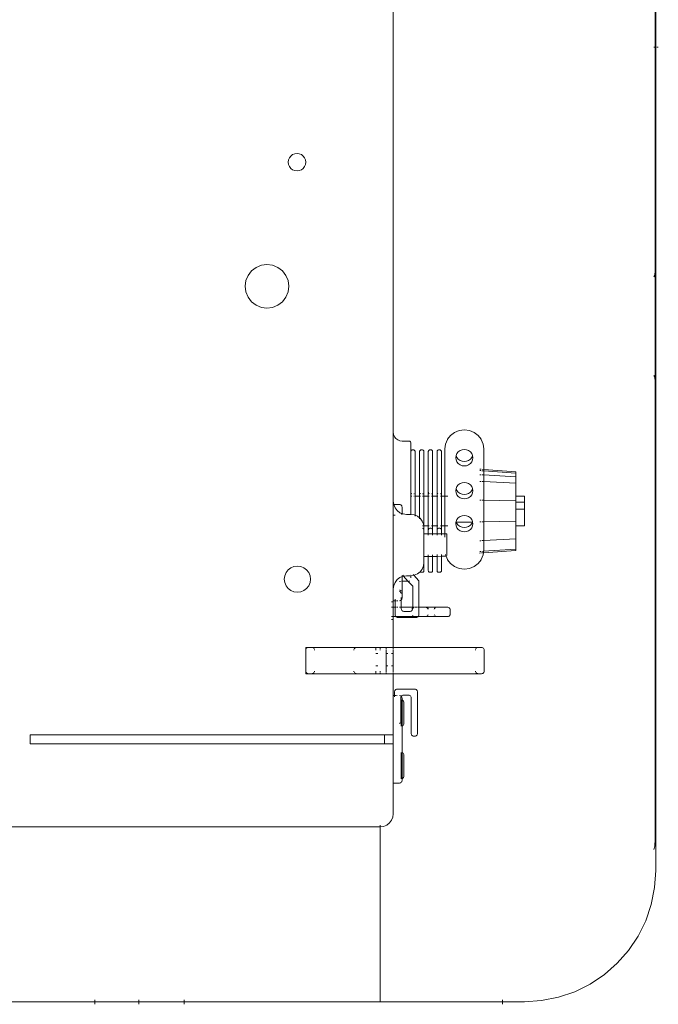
# Model space of a CAD drawing. Header units: millimetres. Extents: x -8931983 to 9630244, y 4 to 18563053.
# Tile 126 of 256: x 349108.7855 to 349108.8812, y 9281982.3157 to 9281982.4633. Entities that reach past the tile are written whole.
import ezdxf

# ---------------------------------------------------------------- set-up
doc = ezdxf.new("R2010")
doc.units = ezdxf.units.MM
doc.layers.add('LMOBILIARIO', color=252, linetype='Continuous', lineweight=5, true_color=0x898989)

# ---------------------------------------------------------------- blocks, each defined once
blk = doc.blocks.new('maquina de coser')
at = {"layer": 'LMOBILIARIO', "lineweight": 0}
for p, q in [((-0.00967, 0.48734), (-0.00967, 0.51933)), ((0.01656, 0.50237), (0.01656, 0.44458)), ((0.02902, 0.49704), (0.03034, 0.49704)), ((0.02902, 0.49704), (0.02902, 0.44392)), ((0.03034, 0.44392), (0.03034, 0.49704)), ((-0.01005, 0.48734), (-0.00971, 0.48734)), ((-0.00967, 0.48734), (-0.0094, 0.48734)), ((-0.00967, 0.48078), (-0.00967, 0.48734)), ((-0.01005, 0.48078), (-0.00971, 0.48078)), ((-0.00967, 0.48078), (-0.0094, 0.48078)), ((-0.00967, 0.47396), (-0.00967, 0.48078)), ((-0.00971, 0.47396), (-0.01005, 0.47396)), ((-0.0094, 0.47396), (-0.00967, 0.47396)), ((-0.00967, 0.44458), (-0.00967, 0.47396)), ((0.09477, 0.46318), (0.0953, 0.46386)), ((0.0953, 0.46386), (0.09597, 0.46438)), ((0.09597, 0.46438), (0.09677, 0.46471)), ((0.09677, 0.46471), (0.09761, 0.46482)), ((0.09761, 0.46482), (0.09846, 0.46471)), ((0.09846, 0.46471), (0.09925, 0.46438)), ((0.09925, 0.46438), (0.09993, 0.46386)), ((0.09993, 0.46386), (0.10045, 0.46318)), ((0.09434, 0.46155), (0.09445, 0.46239)), ((0.09445, 0.46239), (0.09477, 0.46318)), ((0.10045, 0.46318), (0.10078, 0.46239)), ((0.10078, 0.46239), (0.10089, 0.46155)), ((0.09445, 0.4607), (0.09434, 0.46155)), ((0.09477, 0.45991), (0.09445, 0.4607)), ((0.10078, 0.4607), (0.10045, 0.45991)), ((0.10089, 0.46155), (0.10078, 0.4607)), ((0.0953, 0.45923), (0.09477, 0.45991)), ((0.09597, 0.45871), (0.0953, 0.45923)), ((0.09993, 0.45923), (0.09925, 0.45871)), ((0.10045, 0.45991), (0.09993, 0.45923)), ((0.05179, 0.4575), (0.05199, 0.45797)), ((0.05199, 0.45797), (0.0523, 0.45838)), ((0.0523, 0.45838), (0.05271, 0.45869)), ((0.05271, 0.45869), (0.05318, 0.45889)), ((0.05318, 0.45889), (0.05369, 0.45896)), ((0.05369, 0.45896), (0.0542, 0.45889)), ((0.0542, 0.45889), (0.05468, 0.45869)), ((0.05468, 0.45869), (0.05508, 0.45838)), ((0.05508, 0.45838), (0.0554, 0.45797)), ((0.0554, 0.45797), (0.05559, 0.4575)), ((0.09677, 0.45838), (0.09597, 0.45871)), ((0.09761, 0.45827), (0.09677, 0.45838)), ((0.09846, 0.45838), (0.09761, 0.45827)), ((0.09925, 0.45871), (0.09846, 0.45838)), ((0.11496, 0.45738), (0.11509, 0.4577)), ((0.11509, 0.4577), (0.1153, 0.45797)), ((0.1153, 0.45797), (0.11557, 0.45818)), ((0.11557, 0.45818), (0.11589, 0.45831)), ((0.11589, 0.45831), (0.11623, 0.45835)), ((0.11623, 0.45835), (0.11657, 0.45831)), ((0.11657, 0.45831), (0.11688, 0.45818)), ((0.11688, 0.45818), (0.11715, 0.45797)), ((0.11715, 0.45797), (0.11736, 0.4577)), ((0.11736, 0.4577), (0.11749, 0.45738)), ((0.05173, 0.45699), (0.05179, 0.4575)), ((0.05179, 0.45648), (0.05173, 0.45699)), ((0.05199, 0.45601), (0.05179, 0.45648)), ((0.05559, 0.45648), (0.0554, 0.45601)), ((0.05559, 0.4575), (0.05566, 0.45699)), ((0.05566, 0.45699), (0.05559, 0.45648)), ((0.11491, 0.45704), (0.11496, 0.45738)), ((0.11496, 0.4567), (0.11491, 0.45704)), ((0.11509, 0.45639), (0.11496, 0.4567)), ((0.1153, 0.45612), (0.11509, 0.45639)), ((0.11736, 0.45639), (0.11715, 0.45612)), ((0.11749, 0.4567), (0.11736, 0.45639)), ((0.11749, 0.45738), (0.11754, 0.45704)), ((0.11754, 0.45704), (0.11749, 0.4567)), ((0.03991, 0.45572), (0.03952, 0.45572)), ((0.03952, 0.45572), (0.03952, 0.45533)), ((0.03952, 0.45533), (0.03953, 0.45543)), ((0.03952, 0.45475), (0.03952, 0.45533)), ((0.03952, 0.45475), (0.03953, 0.4547)), ((0.03952, 0.45475), (0.03952, 0.44809)), ((0.03953, 0.45543), (0.03957, 0.45553)), ((0.03957, 0.45553), (0.03963, 0.45561)), ((0.03963, 0.45561), (0.03971, 0.45567)), ((0.03981, 0.45571), (0.03971, 0.45567)), ((0.03981, 0.45571), (0.03991, 0.45572)), ((0.03991, 0.45572), (0.04306, 0.45572)), ((0.04316, 0.45571), (0.04306, 0.45572)), ((0.04345, 0.45572), (0.04306, 0.45572)), ((0.04325, 0.45567), (0.04316, 0.45571)), ((0.04325, 0.45567), (0.04334, 0.45561)), ((0.04334, 0.45561), (0.0434, 0.45553)), ((0.0434, 0.45553), (0.04344, 0.45543)), ((0.04344, 0.45543), (0.04345, 0.45533)), ((0.04344, 0.4547), (0.04345, 0.45475)), ((0.04345, 0.45533), (0.04345, 0.45572)), ((0.04345, 0.45475), (0.04345, 0.45533)), ((0.04345, 0.45475), (0.04345, 0.44809)), ((0.0523, 0.4556), (0.05199, 0.45601)), ((0.05271, 0.45529), (0.0523, 0.4556)), ((0.05318, 0.45509), (0.05271, 0.45529)), ((0.05369, 0.45502), (0.05318, 0.45509)), ((0.0542, 0.45509), (0.05369, 0.45502)), ((0.05468, 0.45529), (0.0542, 0.45509)), ((0.05508, 0.4556), (0.05468, 0.45529)), ((0.0554, 0.45601), (0.05508, 0.4556)), ((0.11557, 0.45591), (0.1153, 0.45612)), ((0.11589, 0.45578), (0.11557, 0.45591)), ((0.11623, 0.45573), (0.11589, 0.45578)), ((0.11657, 0.45578), (0.11623, 0.45573)), ((0.11688, 0.45591), (0.11657, 0.45578)), ((0.11715, 0.45612), (0.11688, 0.45591)), ((0.03953, 0.4547), (0.03957, 0.45461)), ((0.03957, 0.45461), (0.03963, 0.45453)), ((0.03963, 0.45453), (0.03971, 0.45447)), ((0.03981, 0.45443), (0.03991, 0.45441)), ((0.04306, 0.45441), (0.04316, 0.45443)), ((0.04325, 0.45447), (0.04334, 0.45453)), ((0.0434, 0.45461), (0.04334, 0.45453)), ((0.0434, 0.45461), (0.04344, 0.4547)), ((0.03953, 0.4482), (0.03952, 0.44809)), ((0.03952, 0.44809), (0.03952, 0.44523)), ((0.03953, 0.4482), (0.03957, 0.44831)), ((0.03957, 0.44831), (0.03963, 0.4484)), ((0.03971, 0.44847), (0.03963, 0.4484)), ((0.03981, 0.44851), (0.03991, 0.44852)), ((0.04316, 0.44851), (0.04306, 0.44852)), ((0.04325, 0.44847), (0.04334, 0.4484)), ((0.04334, 0.4484), (0.0434, 0.44831)), ((0.04344, 0.4482), (0.0434, 0.44831)), ((0.04345, 0.44809), (0.04344, 0.4482)), ((0.04345, 0.44809), (0.04345, 0.44523)), ((-0.00967, 0.42622), (-0.00967, 0.44458)), ((-0.00967, 0.44458), (0.01656, 0.44458)), ((0.01663, 0.44407), (0.01656, 0.44458)), ((0.01663, 0.44458), (0.01683, 0.44458)), ((0.03952, 0.44458), (0.03952, 0.44523)), ((0.03952, 0.44523), (0.03978, 0.44523)), ((0.03952, 0.44458), (0.03971, 0.44458)), ((0.03952, 0.44458), (0.03952, 0.44366)), ((0.03981, 0.44523), (0.03991, 0.44523)), ((0.03981, 0.44458), (0.03991, 0.44458)), ((0.0407, 0.44523), (0.0407, 0.44491)), ((0.04254, 0.44523), (0.04254, 0.44491)), ((0.04316, 0.44523), (0.04306, 0.44523)), ((0.04306, 0.44458), (0.04316, 0.44458)), ((0.04319, 0.44523), (0.04345, 0.44523)), ((0.04325, 0.44458), (0.04345, 0.44458)), ((0.04345, 0.44523), (0.04345, 0.44458)), ((0.04345, 0.44458), (0.04345, 0.44366)), ((0.01683, 0.44359), (0.01663, 0.44407)), ((0.01714, 0.44319), (0.01683, 0.44359)), ((0.01755, 0.44287), (0.01714, 0.44319)), ((0.02902, 0.44392), (0.03034, 0.44392)), ((0.02902, 0.44261), (0.02902, 0.44392)), ((0.03034, 0.44392), (0.03034, 0.44261)), ((0.03952, 0.44366), (0.03971, 0.44366)), ((0.03952, 0.44261), (0.03952, 0.44366)), ((0.0407, 0.44366), (0.03981, 0.44366)), ((0.0407, 0.4437), (0.0407, 0.44366)), ((0.0407, 0.44366), (0.0407, 0.44341)), ((0.04254, 0.44366), (0.0407, 0.44366)), ((0.04254, 0.4437), (0.04254, 0.44366)), ((0.04254, 0.44366), (0.04254, 0.44341)), ((0.04316, 0.44366), (0.04254, 0.44366)), ((0.04325, 0.44366), (0.04345, 0.44366)), ((0.04345, 0.44366), (0.04345, 0.44261)), ((0.01802, 0.44268), (0.01755, 0.44287)), ((0.01853, 0.44261), (0.01802, 0.44268)), ((0.02312, 0.44261), (0.01853, 0.44261)), ((0.02312, 0.44261), (0.02312, 0.44169)), ((0.02312, 0.44261), (0.02902, 0.44261)), ((0.02314, 0.44159), (0.02312, 0.44169)), ((0.02318, 0.44149), (0.02314, 0.44159)), ((0.02324, 0.44141), (0.02318, 0.44149)), ((0.02902, 0.44261), (0.03034, 0.44261)), ((0.03034, 0.44261), (0.03624, 0.44261)), ((0.03203, 0.44169), (0.03209, 0.44161)), ((0.03209, 0.44161), (0.03217, 0.44154)), ((0.03217, 0.44154), (0.03226, 0.4415)), ((0.03226, 0.4415), (0.03237, 0.44149)), ((0.03237, 0.44149), (0.03591, 0.44149)), ((0.03591, 0.44149), (0.03601, 0.44148)), ((0.03601, 0.44148), (0.0361, 0.44144)), ((0.03624, 0.44241), (0.03607, 0.44241)), ((0.03618, 0.44149), (0.03613, 0.44142)), ((0.03622, 0.44159), (0.03618, 0.44149)), ((0.03624, 0.44169), (0.03622, 0.44159)), ((0.03624, 0.44261), (0.03624, 0.44241)), ((0.03624, 0.44261), (0.03952, 0.44261)), ((0.03683, 0.44241), (0.03624, 0.44241)), ((0.03624, 0.44241), (0.03624, 0.44221)), ((0.03624, 0.44212), (0.03624, 0.44202)), ((0.03624, 0.4417), (0.03624, 0.44169)), ((0.03693, 0.4424), (0.03683, 0.44241)), ((0.03702, 0.44236), (0.03693, 0.4424)), ((0.0371, 0.44229), (0.03702, 0.44236)), ((0.03717, 0.44221), (0.0371, 0.44229)), ((0.03721, 0.44212), (0.03717, 0.44221)), ((0.03722, 0.44202), (0.03721, 0.44212)), ((0.03722, 0.43939), (0.03722, 0.44202)), ((0.03952, 0.42997), (0.03952, 0.44261)), ((0.03971, 0.44261), (0.03952, 0.44261)), ((0.03981, 0.44261), (0.0407, 0.44261)), ((0.0407, 0.44287), (0.0407, 0.44261)), ((0.0407, 0.44261), (0.04254, 0.44261)), ((0.04254, 0.44287), (0.04254, 0.44261)), ((0.04316, 0.44261), (0.04254, 0.44261)), ((0.04345, 0.44261), (0.04325, 0.44261)), ((0.04766, 0.44261), (0.04345, 0.44261)), ((0.04345, 0.44261), (0.04345, 0.42992)), ((0.04766, 0.44261), (0.04766, 0.44287)), ((0.04766, 0.44261), (0.04808, 0.44261)), ((0.04797, 0.44203), (0.04795, 0.44193)), ((0.04795, 0.43918), (0.04795, 0.44193)), ((0.04801, 0.44213), (0.04797, 0.44203)), ((0.04807, 0.44221), (0.04801, 0.44213)), ((0.04808, 0.44222), (0.04807, 0.44221)), ((0.04808, 0.44287), (0.04808, 0.44261)), ((0.04808, 0.44261), (0.04808, 0.44222)), ((0.04808, 0.44261), (0.04949, 0.44261)), ((0.04815, 0.44227), (0.04808, 0.44222)), ((0.04808, 0.43932), (0.04808, 0.44222)), ((0.04825, 0.44231), (0.04815, 0.44227)), ((0.04835, 0.44233), (0.04825, 0.44231)), ((0.04949, 0.44233), (0.04835, 0.44233)), ((0.04949, 0.44261), (0.04949, 0.44287)), ((0.04949, 0.44261), (0.05028, 0.44261)), ((0.04949, 0.44233), (0.04949, 0.44261)), ((0.04949, 0.44221), (0.04949, 0.44233)), ((0.05047, 0.44233), (0.04949, 0.44233)), ((0.04949, 0.44213), (0.04949, 0.44193)), ((0.04949, 0.4417), (0.04949, 0.44141)), ((0.05028, 0.44261), (0.05028, 0.44287)), ((0.05047, 0.44261), (0.05028, 0.44261)), ((0.05047, 0.44261), (0.05047, 0.44233)), ((0.05047, 0.44261), (0.05223, 0.44261)), ((0.05047, 0.44233), (0.05047, 0.44221)), ((0.05068, 0.44233), (0.05047, 0.44233)), ((0.05047, 0.44213), (0.05047, 0.44193)), ((0.05047, 0.4417), (0.05047, 0.44169)), ((0.05048, 0.44159), (0.05047, 0.44169)), ((0.05052, 0.44149), (0.05048, 0.44159)), ((0.05059, 0.44141), (0.05052, 0.44149)), ((0.05169, 0.44146), (0.0516, 0.44142)), ((0.05177, 0.44152), (0.05169, 0.44146)), ((0.05184, 0.4416), (0.05177, 0.44152)), ((0.05187, 0.44169), (0.05184, 0.4416)), ((0.05194, 0.44141), (0.052, 0.44149)), ((0.052, 0.44149), (0.05204, 0.44159)), ((0.05204, 0.44159), (0.05206, 0.44169)), ((0.05223, 0.44261), (0.05275, 0.44254)), ((0.06538, 0.44261), (0.05223, 0.44261)), ((0.05275, 0.44254), (0.05322, 0.44235)), ((0.05322, 0.44235), (0.05364, 0.44203)), ((0.05335, 0.44169), (0.05337, 0.44164)), ((0.05337, 0.44164), (0.0534, 0.44141)), ((0.05364, 0.44203), (0.05395, 0.44163)), ((0.05395, 0.44163), (0.05409, 0.4413)), ((0.06331, 0.44235), (0.06331, 0.44254)), ((0.06354, 0.44134), (0.06366, 0.44163)), ((0.06366, 0.44163), (0.06398, 0.44203)), ((0.06398, 0.44203), (0.06439, 0.44235)), ((0.06439, 0.44235), (0.06487, 0.44254)), ((0.06478, 0.44141), (0.06484, 0.44149)), ((0.06484, 0.44149), (0.06488, 0.44159)), ((0.06487, 0.44254), (0.0649, 0.44255)), ((0.06488, 0.44159), (0.0649, 0.44169)), ((0.0649, 0.44255), (0.06538, 0.44261)), ((0.0649, 0.44255), (0.0649, 0.44169)), ((0.07572, 0.44261), (0.06538, 0.44261)), ((0.07445, 0.44164), (0.0744, 0.4413)), ((0.07458, 0.44195), (0.07445, 0.44164)), ((0.07479, 0.44223), (0.07458, 0.44195)), ((0.07506, 0.44243), (0.07479, 0.44223)), ((0.07538, 0.44256), (0.07506, 0.44243)), ((0.07572, 0.44261), (0.07538, 0.44256)), ((0.321, 0.44261), (0.07572, 0.44261)), ((0.02332, 0.44135), (0.02324, 0.44141)), ((0.02342, 0.44131), (0.02332, 0.44135)), ((0.02352, 0.4413), (0.02342, 0.44131)), ((0.0238, 0.4413), (0.02352, 0.4413)), ((0.02378, 0.44143), (0.02378, 0.44141)), ((0.02771, 0.44143), (0.02378, 0.44143)), ((0.02379, 0.44135), (0.02379, 0.44133)), ((0.02379, 0.44133), (0.0238, 0.4413)), ((0.0238, 0.4413), (0.02383, 0.44123)), ((0.0238, 0.4413), (0.02769, 0.4413)), ((0.02383, 0.44123), (0.02389, 0.44115)), ((0.02389, 0.44115), (0.02398, 0.44109)), ((0.02398, 0.44109), (0.02407, 0.44105)), ((0.02407, 0.44105), (0.02417, 0.44104)), ((0.02417, 0.44104), (0.02732, 0.44104)), ((0.02732, 0.44104), (0.02742, 0.44105)), ((0.02742, 0.44105), (0.02751, 0.44109)), ((0.02751, 0.44109), (0.0276, 0.44115)), ((0.0276, 0.44115), (0.02766, 0.44123)), ((0.02766, 0.44123), (0.02769, 0.4413)), ((0.02769, 0.4413), (0.0277, 0.44133)), ((0.02769, 0.4413), (0.03167, 0.4413)), ((0.0277, 0.44133), (0.0277, 0.44135)), ((0.02771, 0.44141), (0.02771, 0.44143)), ((0.03165, 0.44141), (0.03165, 0.44143)), ((0.03165, 0.44143), (0.03558, 0.44143)), ((0.03166, 0.44133), (0.03166, 0.44135)), ((0.03167, 0.4413), (0.03166, 0.44133)), ((0.0317, 0.44123), (0.03167, 0.4413)), ((0.03556, 0.4413), (0.03167, 0.4413)), ((0.03176, 0.44115), (0.0317, 0.44123)), ((0.03185, 0.44109), (0.03176, 0.44115)), ((0.03194, 0.44105), (0.03185, 0.44109)), ((0.03204, 0.44104), (0.03194, 0.44105)), ((0.03204, 0.44104), (0.03518, 0.44104)), ((0.03518, 0.44104), (0.03529, 0.44105)), ((0.03529, 0.44105), (0.03538, 0.44109)), ((0.03538, 0.44109), (0.03547, 0.44115)), ((0.03547, 0.44115), (0.03553, 0.44123)), ((0.03553, 0.44123), (0.03556, 0.4413)), ((0.03556, 0.4413), (0.03557, 0.44133)), ((0.03556, 0.4413), (0.03584, 0.4413)), ((0.03557, 0.44133), (0.03557, 0.44135)), ((0.03558, 0.44141), (0.03558, 0.44143)), ((0.03594, 0.44131), (0.03584, 0.4413)), ((0.03604, 0.44135), (0.03594, 0.44131)), ((0.03612, 0.44141), (0.03604, 0.44135)), ((0.0361, 0.44144), (0.03613, 0.44142)), ((0.0361, 0.43997), (0.03619, 0.44003)), ((0.03613, 0.44142), (0.03612, 0.44141)), ((0.03613, 0.44142), (0.03619, 0.44138)), ((0.03619, 0.44138), (0.03625, 0.44129)), ((0.03619, 0.44003), (0.03625, 0.44011)), ((0.03625, 0.44129), (0.03629, 0.4412)), ((0.03625, 0.44011), (0.03629, 0.44021)), ((0.03629, 0.4412), (0.0363, 0.4411)), ((0.03629, 0.44021), (0.0363, 0.44031)), ((0.0363, 0.4411), (0.0363, 0.44031)), ((0.04887, 0.44101), (0.04888, 0.44112)), ((0.04887, 0.4401), (0.04887, 0.44101)), ((0.04888, 0.43999), (0.04887, 0.4401)), ((0.04888, 0.44112), (0.04892, 0.44121)), ((0.04892, 0.4399), (0.04888, 0.43999)), ((0.04892, 0.44121), (0.04899, 0.44129)), ((0.04899, 0.44129), (0.04907, 0.44136)), ((0.04907, 0.44136), (0.04916, 0.44139)), ((0.04916, 0.44139), (0.04926, 0.44141)), ((0.04926, 0.44141), (0.04949, 0.44141)), ((0.04949, 0.44141), (0.05059, 0.44141)), ((0.04949, 0.44141), (0.04949, 0.4397)), ((0.05067, 0.44135), (0.05059, 0.44141)), ((0.05059, 0.44141), (0.05059, 0.44141)), ((0.05059, 0.44141), (0.05093, 0.44141)), ((0.05076, 0.44131), (0.05067, 0.44135)), ((0.05087, 0.4413), (0.05076, 0.44131)), ((0.05087, 0.4413), (0.05166, 0.4413)), ((0.0516, 0.44142), (0.05153, 0.44141)), ((0.05166, 0.4413), (0.05176, 0.44131)), ((0.05342, 0.4413), (0.05166, 0.4413)), ((0.05176, 0.44131), (0.05186, 0.44135)), ((0.05342, 0.44041), (0.05263, 0.4397)), ((0.05341, 0.44135), (0.05342, 0.4413)), ((0.05342, 0.4413), (0.05342, 0.44041)), ((0.05342, 0.4413), (0.05409, 0.4413)), ((0.05416, 0.44108), (0.05342, 0.44041)), ((0.05342, 0.44041), (0.05342, 0.4404)), ((0.05342, 0.44026), (0.05342, 0.44025)), ((0.05342, 0.44025), (0.05343, 0.44018)), ((0.05343, 0.44018), (0.05343, 0.44016)), ((0.05391, 0.43999), (0.0542, 0.43999)), ((0.05409, 0.4413), (0.05415, 0.44115)), ((0.05409, 0.4413), (0.05425, 0.4413)), ((0.05415, 0.44115), (0.05416, 0.44108)), ((0.05429, 0.4412), (0.05416, 0.44108)), ((0.05416, 0.44108), (0.05422, 0.44064)), ((0.05422, 0.44064), (0.05422, 0.43999)), ((0.05428, 0.43953), (0.05422, 0.43999)), ((0.05437, 0.43999), (0.05435, 0.43999)), ((0.06333, 0.43948), (0.0634, 0.43999)), ((0.06337, 0.4413), (0.06353, 0.4413)), ((0.0634, 0.44064), (0.06347, 0.44115)), ((0.0634, 0.44064), (0.0634, 0.43999)), ((0.06614, 0.43999), (0.0634, 0.43999)), ((0.06342, 0.44142), (0.06342, 0.44141)), ((0.06342, 0.44141), (0.06349, 0.44136)), ((0.06347, 0.44115), (0.06353, 0.4413)), ((0.06351, 0.44135), (0.06354, 0.44134)), ((0.06353, 0.4413), (0.06354, 0.44134)), ((0.06371, 0.4413), (0.06353, 0.4413)), ((0.06354, 0.44134), (0.0636, 0.44131)), ((0.0636, 0.44131), (0.06371, 0.4413)), ((0.06371, 0.4413), (0.0645, 0.4413)), ((0.0645, 0.4413), (0.0646, 0.44131)), ((0.0646, 0.44131), (0.0647, 0.44135)), ((0.0647, 0.44135), (0.06478, 0.44141)), ((0.06614, 0.43999), (0.06614, 0.43995)), ((0.06674, 0.43999), (0.06614, 0.43999)), ((0.06667, 0.43998), (0.06661, 0.43995)), ((0.06674, 0.43999), (0.06667, 0.43998)), ((0.07283, 0.43999), (0.06674, 0.43999)), ((0.07283, 0.43999), (0.07289, 0.43998)), ((0.07414, 0.43999), (0.07283, 0.43999)), ((0.07289, 0.43998), (0.07296, 0.43995)), ((0.07414, 0.43999), (0.07421, 0.44)), ((0.07421, 0.44), (0.07427, 0.44002)), ((0.07427, 0.44002), (0.07432, 0.44006)), ((0.07432, 0.44006), (0.07437, 0.44012)), ((0.07437, 0.44012), (0.07439, 0.44018)), ((0.07439, 0.44018), (0.0744, 0.44025)), ((0.0744, 0.4413), (0.0744, 0.44025)), ((0.03014, 0.43952), (0.03015, 0.43963)), ((0.03014, 0.43939), (0.03014, 0.43952)), ((0.03014, 0.43939), (0.03015, 0.43929)), ((0.03015, 0.43963), (0.03019, 0.43972)), ((0.03015, 0.43929), (0.03019, 0.4392)), ((0.03019, 0.43972), (0.03025, 0.4398)), ((0.03019, 0.4392), (0.03025, 0.43911)), ((0.03025, 0.4398), (0.03033, 0.43987)), ((0.03025, 0.43911), (0.03033, 0.43905)), ((0.03033, 0.43987), (0.03043, 0.4399)), ((0.03033, 0.43905), (0.03043, 0.43901)), ((0.03043, 0.4399), (0.03053, 0.43992)), ((0.03043, 0.43901), (0.03053, 0.439)), ((0.03591, 0.43992), (0.03053, 0.43992)), ((0.03053, 0.439), (0.03683, 0.439)), ((0.03591, 0.43992), (0.03601, 0.43993)), ((0.03601, 0.43993), (0.0361, 0.43997)), ((0.03693, 0.43901), (0.03683, 0.439)), ((0.03702, 0.43905), (0.03693, 0.43901)), ((0.0371, 0.43911), (0.03702, 0.43905)), ((0.03717, 0.4392), (0.0371, 0.43911)), ((0.03721, 0.43929), (0.03717, 0.4392)), ((0.03722, 0.43939), (0.03721, 0.43929)), ((0.04795, 0.43918), (0.04797, 0.43908)), ((0.04797, 0.43908), (0.04801, 0.43898)), ((0.04801, 0.43898), (0.04807, 0.4389)), ((0.04807, 0.4389), (0.04808, 0.43889)), ((0.04809, 0.43944), (0.04808, 0.43932)), ((0.04808, 0.43889), (0.04808, 0.43932)), ((0.04808, 0.43889), (0.04815, 0.43884)), ((0.04808, 0.43889), (0.04808, 0.43845)), ((0.04808, 0.43867), (0.04808, 0.43838)), ((0.04811, 0.43956), (0.04809, 0.43944)), ((0.04816, 0.43965), (0.04811, 0.43956)), ((0.04815, 0.43884), (0.04825, 0.4388)), ((0.04822, 0.43973), (0.04816, 0.43965)), ((0.04825, 0.43975), (0.04822, 0.43973)), ((0.04825, 0.4388), (0.04835, 0.43879)), ((0.04949, 0.43878), (0.04835, 0.43879)), ((0.04899, 0.43982), (0.04892, 0.4399)), ((0.04907, 0.43976), (0.04899, 0.43982)), ((0.04916, 0.43972), (0.04907, 0.43976)), ((0.04926, 0.4397), (0.04916, 0.43972)), ((0.04928, 0.43978), (0.04921, 0.43979)), ((0.04937, 0.4397), (0.04926, 0.4397)), ((0.04935, 0.43973), (0.04928, 0.43978)), ((0.04937, 0.4397), (0.04935, 0.43973)), ((0.04941, 0.43965), (0.04937, 0.4397)), ((0.04949, 0.4397), (0.04937, 0.4397)), ((0.04947, 0.43951), (0.04945, 0.43956)), ((0.04949, 0.43932), (0.04948, 0.43941)), ((0.04949, 0.43951), (0.04949, 0.4397)), ((0.05263, 0.4397), (0.04949, 0.4397)), ((0.04949, 0.43932), (0.04949, 0.43941)), ((0.04949, 0.43908), (0.04949, 0.43932)), ((0.04949, 0.43878), (0.04949, 0.43898)), ((0.05345, 0.43878), (0.04949, 0.43878)), ((0.04949, 0.43878), (0.04949, 0.43783)), ((0.05428, 0.43953), (0.05345, 0.43878)), ((0.05442, 0.43965), (0.05428, 0.43953)), ((0.05428, 0.43948), (0.05428, 0.43953)), ((0.05448, 0.439), (0.05428, 0.43948)), ((0.0548, 0.4386), (0.05448, 0.439)), ((0.05476, 0.43854), (0.05474, 0.43848)), ((0.0548, 0.43859), (0.05476, 0.43854)), ((0.0548, 0.43859), (0.0548, 0.4386)), ((0.05521, 0.43828), (0.0548, 0.43859)), ((0.06241, 0.43828), (0.06282, 0.4386)), ((0.06274, 0.43867), (0.06288, 0.43867)), ((0.06282, 0.4386), (0.06288, 0.43867)), ((0.06288, 0.43867), (0.06313, 0.439)), ((0.06614, 0.43867), (0.06288, 0.43867)), ((0.06312, 0.43933), (0.06327, 0.43933)), ((0.06313, 0.439), (0.06327, 0.43933)), ((0.06327, 0.43933), (0.06333, 0.43948)), ((0.06327, 0.43933), (0.06614, 0.43933)), ((0.06614, 0.43991), (0.06614, 0.43985)), ((0.06614, 0.43952), (0.06614, 0.43946)), ((0.06614, 0.43937), (0.06614, 0.43933)), ((0.06614, 0.43933), (0.06614, 0.43867)), ((0.06674, 0.43933), (0.06614, 0.43933)), ((0.06614, 0.43867), (0.06614, 0.43864)), ((0.06614, 0.43867), (0.06674, 0.43867)), ((0.06614, 0.4386), (0.06614, 0.43854)), ((0.06651, 0.43946), (0.06648, 0.43952)), ((0.06655, 0.43991), (0.06651, 0.43985)), ((0.06655, 0.4386), (0.06651, 0.43854)), ((0.06667, 0.43934), (0.06661, 0.43937)), ((0.06667, 0.43867), (0.06661, 0.43864)), ((0.06674, 0.43933), (0.06667, 0.43934)), ((0.06674, 0.43867), (0.06667, 0.43867)), ((0.07283, 0.43933), (0.06674, 0.43933)), ((0.06674, 0.43867), (0.07283, 0.43867)), ((0.07283, 0.43933), (0.07289, 0.43934)), ((0.07283, 0.43867), (0.07289, 0.43867)), ((0.07289, 0.43934), (0.07296, 0.43937)), ((0.07289, 0.43867), (0.07296, 0.43864)), ((0.07296, 0.43995), (0.07301, 0.43991)), ((0.07296, 0.43937), (0.07301, 0.43941)), ((0.07296, 0.43864), (0.07301, 0.4386)), ((0.07301, 0.43991), (0.07305, 0.43985)), ((0.07301, 0.43941), (0.07305, 0.43946)), ((0.07301, 0.4386), (0.07305, 0.43854)), ((0.07305, 0.43985), (0.07308, 0.43979)), ((0.07305, 0.43946), (0.07308, 0.43952)), ((0.07305, 0.43854), (0.07308, 0.43848)), ((0.07308, 0.43979), (0.07309, 0.43972)), ((0.07308, 0.43952), (0.07309, 0.43959)), ((0.07309, 0.43972), (0.07309, 0.43959)), ((0.04809, 0.43843), (0.04808, 0.43845)), ((0.04808, 0.43845), (0.04808, 0.43838)), ((0.04808, 0.43838), (0.04808, 0.43845)), ((0.04809, 0.43837), (0.04808, 0.43838)), ((0.04808, 0.43838), (0.04808, 0.43783)), ((0.04809, 0.43778), (0.04808, 0.43783)), ((0.04808, 0.43783), (0.04808, 0.43608)), ((0.04811, 0.4384), (0.04809, 0.43843)), ((0.04809, 0.43837), (0.04809, 0.43841)), ((0.04811, 0.43837), (0.04809, 0.43837)), ((0.04811, 0.43767), (0.04809, 0.43778)), ((0.04809, 0.43773), (0.04809, 0.43778)), ((0.04811, 0.43762), (0.04809, 0.43773)), ((0.04816, 0.43836), (0.04811, 0.43837)), ((0.04816, 0.43757), (0.04811, 0.43767)), ((0.04816, 0.43752), (0.04811, 0.43762)), ((0.04822, 0.43749), (0.04816, 0.43757)), ((0.04822, 0.43744), (0.04816, 0.43752)), ((0.04836, 0.43743), (0.04829, 0.43745)), ((0.04836, 0.43738), (0.04829, 0.4374)), ((0.04921, 0.43743), (0.04928, 0.43745)), ((0.04921, 0.43738), (0.04928, 0.4374)), ((0.04928, 0.43745), (0.04935, 0.43749)), ((0.04928, 0.4374), (0.04935, 0.43744)), ((0.04935, 0.43749), (0.04941, 0.43757)), ((0.04935, 0.43744), (0.04941, 0.43752)), ((0.04945, 0.43767), (0.04948, 0.43778)), ((0.04945, 0.43762), (0.04948, 0.43773)), ((0.04948, 0.43778), (0.04949, 0.43783)), ((0.04948, 0.43773), (0.04948, 0.43778)), ((0.04949, 0.43608), (0.04949, 0.43783)), ((0.05474, 0.43848), (0.05473, 0.43841)), ((0.05473, 0.43841), (0.05473, 0.43828)), ((0.05474, 0.43821), (0.05473, 0.43828)), ((0.05474, 0.43717), (0.05473, 0.4371)), ((0.05473, 0.4371), (0.05473, 0.43697)), ((0.05476, 0.43815), (0.05474, 0.43821)), ((0.05476, 0.43723), (0.05474, 0.43717)), ((0.05481, 0.4381), (0.05476, 0.43815)), ((0.05481, 0.43729), (0.05476, 0.43723)), ((0.05486, 0.43805), (0.05481, 0.4381)), ((0.05486, 0.43733), (0.05481, 0.43729)), ((0.05492, 0.43803), (0.05486, 0.43805)), ((0.05492, 0.43735), (0.05486, 0.43733)), ((0.05499, 0.43802), (0.05492, 0.43803)), ((0.05499, 0.43736), (0.05492, 0.43735)), ((0.05499, 0.43802), (0.05619, 0.43802)), ((0.05499, 0.43736), (0.05711, 0.43736)), ((0.05569, 0.43809), (0.05521, 0.43828)), ((0.05619, 0.43802), (0.05569, 0.43809)), ((0.05619, 0.43802), (0.0571, 0.43802)), ((0.0571, 0.43802), (0.05711, 0.43736)), ((0.0571, 0.43802), (0.06051, 0.43802)), ((0.05711, 0.43736), (0.05712, 0.43671)), ((0.05735, 0.43736), (0.05718, 0.43736)), ((0.06029, 0.43736), (0.06051, 0.43736)), ((0.06051, 0.43736), (0.0605, 0.43671)), ((0.06051, 0.43802), (0.06051, 0.43736)), ((0.06051, 0.43802), (0.06108, 0.43802)), ((0.06051, 0.43736), (0.06108, 0.43736)), ((0.06108, 0.43802), (0.06115, 0.43803)), ((0.06146, 0.43802), (0.06108, 0.43802)), ((0.06115, 0.43735), (0.06108, 0.43736)), ((0.06168, 0.43736), (0.06108, 0.43736)), ((0.06115, 0.43803), (0.06121, 0.43805)), ((0.06121, 0.43733), (0.06115, 0.43735)), ((0.06127, 0.4381), (0.06131, 0.43815)), ((0.06131, 0.43723), (0.06127, 0.43729)), ((0.06131, 0.43815), (0.06133, 0.43821)), ((0.06133, 0.43717), (0.06131, 0.43723)), ((0.06134, 0.43697), (0.06134, 0.4371)), ((0.06146, 0.43802), (0.06168, 0.43805)), ((0.06168, 0.43802), (0.06146, 0.43802)), ((0.06168, 0.43821), (0.06168, 0.43815)), ((0.06168, 0.43805), (0.06193, 0.43809)), ((0.06168, 0.43805), (0.06168, 0.43802)), ((0.06168, 0.43802), (0.06168, 0.43736)), ((0.06168, 0.43802), (0.06614, 0.43802)), ((0.06168, 0.43736), (0.06168, 0.43733)), ((0.06168, 0.43736), (0.06614, 0.43736)), ((0.06168, 0.43729), (0.06168, 0.43723)), ((0.06193, 0.43809), (0.06241, 0.43828)), ((0.06614, 0.43821), (0.06614, 0.43815)), ((0.06614, 0.43805), (0.06614, 0.43802)), ((0.06614, 0.43802), (0.06614, 0.43736)), ((0.06674, 0.43802), (0.06614, 0.43802)), ((0.06614, 0.43736), (0.06614, 0.43733)), ((0.06614, 0.43736), (0.06674, 0.43736)), ((0.06614, 0.43729), (0.06614, 0.43723)), ((0.06651, 0.43815), (0.06648, 0.43821)), ((0.06655, 0.43729), (0.06651, 0.43723)), ((0.06667, 0.43803), (0.06661, 0.43805)), ((0.06667, 0.43735), (0.06661, 0.43733)), ((0.06674, 0.43802), (0.06667, 0.43803)), ((0.06674, 0.43736), (0.06667, 0.43735)), ((0.07283, 0.43802), (0.06674, 0.43802)), ((0.06674, 0.43736), (0.07283, 0.43736)), ((0.07283, 0.43802), (0.07289, 0.43803)), ((0.07283, 0.43736), (0.07289, 0.43735)), ((0.07289, 0.43803), (0.07296, 0.43805)), ((0.07289, 0.43735), (0.07296, 0.43733)), ((0.07296, 0.43805), (0.07301, 0.4381)), ((0.07296, 0.43733), (0.07301, 0.43729)), ((0.07301, 0.4381), (0.07305, 0.43815)), ((0.07301, 0.43729), (0.07305, 0.43723)), ((0.07305, 0.43815), (0.07308, 0.43821)), ((0.07305, 0.43723), (0.07308, 0.43717)), ((0.07308, 0.43848), (0.07309, 0.43841)), ((0.07308, 0.43821), (0.07309, 0.43828)), ((0.07308, 0.43717), (0.07309, 0.4371)), ((0.07309, 0.43841), (0.07309, 0.43828)), ((0.07309, 0.4371), (0.07309, 0.43697)), ((0.04809, 0.43612), (0.04808, 0.43608)), ((0.04808, 0.43608), (0.04808, 0.43458)), ((0.04811, 0.43623), (0.04809, 0.43612)), ((0.04816, 0.43633), (0.04811, 0.43623)), ((0.04822, 0.4364), (0.04816, 0.43633)), ((0.04836, 0.43647), (0.04829, 0.43645)), ((0.04921, 0.43647), (0.04928, 0.43645)), ((0.04928, 0.43645), (0.04935, 0.4364)), ((0.04935, 0.4364), (0.04941, 0.43633)), ((0.04945, 0.43623), (0.04948, 0.43612)), ((0.04948, 0.43612), (0.04949, 0.43608)), ((0.04949, 0.43608), (0.04949, 0.43458)), ((0.05474, 0.4369), (0.05473, 0.43697)), ((0.05474, 0.43586), (0.05473, 0.43579)), ((0.05473, 0.43579), (0.05473, 0.43566)), ((0.05474, 0.43559), (0.05473, 0.43566)), ((0.05476, 0.43684), (0.05474, 0.4369)), ((0.05476, 0.43592), (0.05474, 0.43586)), ((0.05476, 0.43553), (0.05474, 0.43559)), ((0.05481, 0.43678), (0.05476, 0.43684)), ((0.05481, 0.43597), (0.05476, 0.43592)), ((0.05486, 0.43674), (0.05481, 0.43678)), ((0.05486, 0.43602), (0.05481, 0.43597)), ((0.05492, 0.43672), (0.05486, 0.43674)), ((0.05492, 0.43604), (0.05486, 0.43602)), ((0.05499, 0.43671), (0.05492, 0.43672)), ((0.05499, 0.43605), (0.05492, 0.43604)), ((0.05712, 0.43671), (0.05499, 0.43671)), ((0.05499, 0.43605), (0.05712, 0.43605)), ((0.05712, 0.43671), (0.05712, 0.43605)), ((0.05712, 0.43605), (0.05713, 0.4354)), ((0.05719, 0.43671), (0.05737, 0.43671)), ((0.05739, 0.43605), (0.0572, 0.43605)), ((0.0605, 0.43671), (0.0603, 0.43671)), ((0.06031, 0.43605), (0.0605, 0.43605)), ((0.0605, 0.43605), (0.06049, 0.4354)), ((0.06108, 0.43671), (0.0605, 0.43671)), ((0.0605, 0.43671), (0.0605, 0.43605)), ((0.0605, 0.43605), (0.06108, 0.43605)), ((0.06108, 0.43671), (0.06115, 0.43672)), ((0.06168, 0.43671), (0.06108, 0.43671)), ((0.06115, 0.43604), (0.06108, 0.43605)), ((0.06168, 0.43605), (0.06108, 0.43605)), ((0.06115, 0.43672), (0.06121, 0.43674)), ((0.06121, 0.43602), (0.06115, 0.43604)), ((0.06127, 0.43678), (0.06131, 0.43684)), ((0.06131, 0.43592), (0.06127, 0.43597)), ((0.06131, 0.43684), (0.06133, 0.4369)), ((0.06133, 0.43586), (0.06131, 0.43592)), ((0.06131, 0.43553), (0.06133, 0.43559)), ((0.06134, 0.43566), (0.06134, 0.43579)), ((0.06168, 0.4369), (0.06168, 0.43684)), ((0.06168, 0.43674), (0.06168, 0.43671)), ((0.06168, 0.43671), (0.06168, 0.43605)), ((0.06168, 0.43671), (0.06614, 0.43671)), ((0.06168, 0.43605), (0.06168, 0.43602)), ((0.06168, 0.43605), (0.06614, 0.43605)), ((0.06168, 0.43597), (0.06168, 0.43592)), ((0.06168, 0.43559), (0.06168, 0.43553)), ((0.06614, 0.4369), (0.06614, 0.43684)), ((0.06614, 0.43674), (0.06614, 0.43671)), ((0.06614, 0.43671), (0.06614, 0.43605)), ((0.06674, 0.43671), (0.06614, 0.43671)), ((0.06614, 0.43605), (0.06614, 0.43602)), ((0.06614, 0.43605), (0.06674, 0.43605)), ((0.06614, 0.43597), (0.06614, 0.43592)), ((0.06614, 0.43559), (0.06614, 0.43553)), ((0.06651, 0.43684), (0.06648, 0.4369)), ((0.06651, 0.43553), (0.06648, 0.43559)), ((0.06655, 0.43597), (0.06651, 0.43592)), ((0.06667, 0.43672), (0.06661, 0.43674)), ((0.06667, 0.43604), (0.06661, 0.43602)), ((0.06674, 0.43671), (0.06667, 0.43672)), ((0.06674, 0.43605), (0.06667, 0.43604)), ((0.07283, 0.43671), (0.06674, 0.43671)), ((0.06674, 0.43605), (0.07283, 0.43605)), ((0.07283, 0.43671), (0.07289, 0.43672)), ((0.07283, 0.43605), (0.07289, 0.43604)), ((0.07289, 0.43672), (0.07296, 0.43674)), ((0.07289, 0.43604), (0.07296, 0.43602)), ((0.07296, 0.43674), (0.07301, 0.43678)), ((0.07296, 0.43602), (0.07301, 0.43597)), ((0.07301, 0.43678), (0.07305, 0.43684)), ((0.07301, 0.43597), (0.07305, 0.43592)), ((0.07305, 0.43684), (0.07308, 0.4369)), ((0.07305, 0.43592), (0.07308, 0.43586)), ((0.07305, 0.43553), (0.07308, 0.43559)), ((0.07308, 0.4369), (0.07309, 0.43697)), ((0.07308, 0.43586), (0.07309, 0.43579)), ((0.07308, 0.43559), (0.07309, 0.43566)), ((0.07309, 0.43579), (0.07309, 0.43566)), ((0.04809, 0.43445), (0.04808, 0.43458)), ((0.04811, 0.43434), (0.04809, 0.43445)), ((0.04816, 0.43424), (0.04811, 0.43434)), ((0.04822, 0.43417), (0.04816, 0.43424)), ((0.04829, 0.43412), (0.04822, 0.43417)), ((0.04836, 0.4341), (0.04829, 0.43412)), ((0.04836, 0.4341), (0.04921, 0.4341)), ((0.04928, 0.43412), (0.04921, 0.4341)), ((0.04935, 0.43417), (0.04928, 0.43412)), ((0.04941, 0.43424), (0.04935, 0.43417)), ((0.04945, 0.43434), (0.04941, 0.43424)), ((0.04948, 0.43445), (0.04945, 0.43434)), ((0.04949, 0.43458), (0.04948, 0.43445)), ((0.05481, 0.43547), (0.05476, 0.43553)), ((0.05486, 0.43543), (0.05481, 0.43547)), ((0.05492, 0.4354), (0.05486, 0.43543)), ((0.05499, 0.4354), (0.05492, 0.4354)), ((0.05713, 0.4354), (0.05499, 0.4354)), ((0.05603, 0.43402), (0.05662, 0.43448)), ((0.05662, 0.43448), (0.05665, 0.4345)), ((0.05714, 0.43471), (0.05665, 0.4345)), ((0.05713, 0.4354), (0.05714, 0.43471)), ((0.05733, 0.43479), (0.05714, 0.43471)), ((0.05714, 0.43471), (0.05714, 0.43465)), ((0.05721, 0.4354), (0.05741, 0.4354)), ((0.06048, 0.43461), (0.05724, 0.43461)), ((0.05742, 0.4348), (0.05733, 0.43479)), ((0.06048, 0.43489), (0.05999, 0.43489)), ((0.06049, 0.4354), (0.06031, 0.4354)), ((0.06049, 0.4354), (0.06048, 0.43489)), ((0.06048, 0.43489), (0.06048, 0.43487)), ((0.06168, 0.43489), (0.06048, 0.43489)), ((0.06048, 0.43481), (0.06048, 0.43461)), ((0.06108, 0.4354), (0.06049, 0.4354)), ((0.06108, 0.4354), (0.06115, 0.4354)), ((0.06168, 0.4354), (0.06108, 0.4354)), ((0.06115, 0.4354), (0.06121, 0.43543)), ((0.06127, 0.43547), (0.06131, 0.43553)), ((0.06168, 0.43543), (0.06168, 0.4354)), ((0.06168, 0.4354), (0.06168, 0.43489)), ((0.06168, 0.4354), (0.06614, 0.4354)), ((0.06168, 0.43489), (0.06168, 0.43487)), ((0.06614, 0.43489), (0.06168, 0.43489)), ((0.06168, 0.43481), (0.06168, 0.43445)), ((0.06614, 0.43543), (0.06614, 0.4354)), ((0.06614, 0.4354), (0.06614, 0.43489)), ((0.06674, 0.4354), (0.06614, 0.4354)), ((0.06614, 0.43489), (0.06614, 0.43487)), ((0.07323, 0.43489), (0.06614, 0.43489)), ((0.06614, 0.43481), (0.06614, 0.43445)), ((0.06667, 0.4354), (0.06661, 0.43543)), ((0.06674, 0.4354), (0.06667, 0.4354)), ((0.07283, 0.4354), (0.06674, 0.4354)), ((0.07283, 0.4354), (0.07289, 0.4354)), ((0.07289, 0.4354), (0.07296, 0.43543)), ((0.07296, 0.43543), (0.07301, 0.43547)), ((0.07301, 0.43547), (0.07305, 0.43553)), ((0.07323, 0.43489), (0.07396, 0.43479)), ((0.07396, 0.43479), (0.07464, 0.4345)), ((0.07467, 0.43448), (0.07464, 0.4345)), ((0.07526, 0.43402), (0.07467, 0.43448)), ((0.05521, 0.43196), (0.05531, 0.43272)), ((0.05531, 0.43272), (0.05559, 0.43342)), ((0.05559, 0.43342), (0.05603, 0.43402)), ((0.06083, 0.4323), (0.06095, 0.4326)), ((0.06095, 0.4326), (0.06115, 0.43287)), ((0.06115, 0.43287), (0.0614, 0.43307)), ((0.0614, 0.43307), (0.0617, 0.4332)), ((0.06149, 0.4323), (0.06161, 0.4326)), ((0.06161, 0.4326), (0.06181, 0.43287)), ((0.0617, 0.4332), (0.06202, 0.43324)), ((0.06181, 0.43287), (0.06206, 0.43307)), ((0.06202, 0.43324), (0.06222, 0.43322)), ((0.06206, 0.43307), (0.06222, 0.43314)), ((0.06222, 0.43314), (0.06222, 0.43322)), ((0.06222, 0.43322), (0.06234, 0.4332)), ((0.06222, 0.43314), (0.06235, 0.43319)), ((0.06226, 0.43077), (0.06222, 0.43314)), ((0.06234, 0.4332), (0.06235, 0.43319)), ((0.06235, 0.43319), (0.06264, 0.43307)), ((0.06264, 0.43307), (0.06289, 0.43287)), ((0.06289, 0.43287), (0.06309, 0.4326)), ((0.06309, 0.4326), (0.06321, 0.4323)), ((0.06577, 0.4323), (0.06589, 0.4326)), ((0.06589, 0.4326), (0.06609, 0.43287)), ((0.06609, 0.43287), (0.06634, 0.43307)), ((0.06634, 0.43307), (0.06664, 0.4332)), ((0.06643, 0.4323), (0.06655, 0.4326)), ((0.06655, 0.4326), (0.06675, 0.43287)), ((0.06664, 0.4332), (0.06696, 0.43324)), ((0.06675, 0.43287), (0.06701, 0.43307)), ((0.06696, 0.43324), (0.06728, 0.4332)), ((0.06701, 0.43307), (0.06729, 0.43319)), ((0.06728, 0.4332), (0.06729, 0.43319)), ((0.06729, 0.43319), (0.06758, 0.43307)), ((0.06758, 0.43307), (0.06783, 0.43287)), ((0.06783, 0.43287), (0.06803, 0.4326)), ((0.06803, 0.4326), (0.06815, 0.4323)), ((0.07071, 0.4323), (0.07083, 0.4326)), ((0.07083, 0.4326), (0.07103, 0.43287)), ((0.07103, 0.43287), (0.07128, 0.43307)), ((0.07128, 0.43307), (0.07158, 0.4332)), ((0.07137, 0.4323), (0.07149, 0.4326)), ((0.07149, 0.4326), (0.07169, 0.43287)), ((0.07158, 0.4332), (0.0719, 0.43324)), ((0.07169, 0.43287), (0.07195, 0.43307)), ((0.0719, 0.43324), (0.07222, 0.4332)), ((0.07195, 0.43307), (0.07223, 0.43319)), ((0.07222, 0.4332), (0.07223, 0.43319)), ((0.07223, 0.43319), (0.07252, 0.43307)), ((0.07252, 0.43307), (0.07277, 0.43287)), ((0.07277, 0.43287), (0.07297, 0.4326)), ((0.07297, 0.4326), (0.07309, 0.4323)), ((0.0757, 0.43342), (0.07526, 0.43402)), ((0.07598, 0.43272), (0.0757, 0.43342)), ((0.07608, 0.43196), (0.07598, 0.43272)), ((0.05531, 0.43121), (0.05521, 0.43196)), ((0.05559, 0.43051), (0.05531, 0.43121)), ((0.06079, 0.43196), (0.06083, 0.4323)), ((0.06083, 0.43163), (0.06079, 0.43196)), ((0.06095, 0.43133), (0.06083, 0.43163)), ((0.06115, 0.43106), (0.06095, 0.43133)), ((0.06145, 0.43196), (0.06149, 0.4323)), ((0.06149, 0.43163), (0.06145, 0.43196)), ((0.06161, 0.43133), (0.06149, 0.43163)), ((0.06181, 0.43106), (0.06161, 0.43133)), ((0.06309, 0.43133), (0.06289, 0.43106)), ((0.06321, 0.43163), (0.06309, 0.43133)), ((0.06321, 0.4323), (0.06326, 0.43196)), ((0.06326, 0.43196), (0.06321, 0.43163)), ((0.06573, 0.43196), (0.06577, 0.4323)), ((0.06577, 0.43163), (0.06573, 0.43196)), ((0.06589, 0.43133), (0.06577, 0.43163)), ((0.06609, 0.43106), (0.06589, 0.43133)), ((0.06639, 0.43196), (0.06643, 0.4323)), ((0.06643, 0.43163), (0.06639, 0.43196)), ((0.06655, 0.43133), (0.06643, 0.43163)), ((0.06675, 0.43106), (0.06655, 0.43133)), ((0.06803, 0.43133), (0.06783, 0.43106)), ((0.06815, 0.43163), (0.06803, 0.43133)), ((0.06815, 0.4323), (0.0682, 0.43196)), ((0.0682, 0.43196), (0.06815, 0.43163)), ((0.07067, 0.43196), (0.07071, 0.4323)), ((0.07071, 0.43163), (0.07067, 0.43196)), ((0.07083, 0.43133), (0.07071, 0.43163)), ((0.07103, 0.43106), (0.07083, 0.43133)), ((0.07133, 0.43196), (0.07137, 0.4323)), ((0.07137, 0.43163), (0.07133, 0.43196)), ((0.07149, 0.43133), (0.07137, 0.43163)), ((0.07169, 0.43106), (0.07149, 0.43133)), ((0.07297, 0.43133), (0.07277, 0.43106)), ((0.07309, 0.43163), (0.07297, 0.43133)), ((0.07309, 0.4323), (0.07314, 0.43196)), ((0.07314, 0.43196), (0.07309, 0.43163)), ((0.0757, 0.43051), (0.07598, 0.43121)), ((0.07598, 0.43121), (0.07608, 0.43196)), ((0.03952, 0.42992), (0.03953, 0.43001)), ((0.03953, 0.43001), (0.03952, 0.42997)), ((0.03952, 0.42997), (0.03952, 0.42992)), ((0.03952, 0.42938), (0.03952, 0.42992)), ((0.03953, 0.43001), (0.03957, 0.4301)), ((0.03953, 0.43001), (0.03953, 0.43002)), ((0.03957, 0.4301), (0.03963, 0.43019)), ((0.03963, 0.43019), (0.03971, 0.43025)), ((0.03981, 0.43029), (0.03991, 0.4303)), ((0.04316, 0.43029), (0.04306, 0.4303)), ((0.04334, 0.43019), (0.04325, 0.43025)), ((0.0434, 0.4301), (0.04334, 0.43019)), ((0.04344, 0.43001), (0.0434, 0.4301)), ((0.04344, 0.43001), (0.04344, 0.43002)), ((0.04345, 0.42992), (0.04344, 0.43001)), ((0.04345, 0.42992), (0.04345, 0.42938)), ((0.05603, 0.42991), (0.05559, 0.43051)), ((0.05662, 0.42945), (0.05603, 0.42991)), ((0.05763, 0.42952), (0.05762, 0.42968)), ((0.05785, 0.42949), (0.05784, 0.42965)), ((0.0614, 0.43086), (0.06115, 0.43106)), ((0.0617, 0.43073), (0.0614, 0.43086)), ((0.06202, 0.43069), (0.0617, 0.43073)), ((0.06206, 0.43086), (0.06181, 0.43106)), ((0.06226, 0.43072), (0.06202, 0.43069)), ((0.06226, 0.43077), (0.06206, 0.43086)), ((0.06235, 0.43073), (0.06226, 0.43077)), ((0.06226, 0.43072), (0.06226, 0.43077)), ((0.06234, 0.43073), (0.06226, 0.43072)), ((0.06235, 0.43073), (0.06234, 0.43073)), ((0.06264, 0.43086), (0.06235, 0.43073)), ((0.06289, 0.43106), (0.06264, 0.43086)), ((0.06634, 0.43086), (0.06609, 0.43106)), ((0.06664, 0.43073), (0.06634, 0.43086)), ((0.06696, 0.43069), (0.06664, 0.43073)), ((0.06701, 0.43086), (0.06675, 0.43106)), ((0.06728, 0.43073), (0.06696, 0.43069)), ((0.06729, 0.43073), (0.06701, 0.43086)), ((0.06729, 0.43073), (0.06728, 0.43073)), ((0.06758, 0.43086), (0.06729, 0.43073)), ((0.06783, 0.43106), (0.06758, 0.43086)), ((0.07128, 0.43086), (0.07103, 0.43106)), ((0.07158, 0.43073), (0.07128, 0.43086)), ((0.0719, 0.43069), (0.07158, 0.43073)), ((0.07195, 0.43086), (0.07169, 0.43106)), ((0.07222, 0.43073), (0.0719, 0.43069)), ((0.07223, 0.43073), (0.07195, 0.43086)), ((0.07223, 0.43073), (0.07222, 0.43073)), ((0.07252, 0.43086), (0.07223, 0.43073)), ((0.07277, 0.43106), (0.07252, 0.43086)), ((0.07467, 0.42945), (0.07526, 0.42991)), ((0.07526, 0.42991), (0.0757, 0.43051)), ((0.03952, 0.42938), (0.03953, 0.4293)), ((0.03953, 0.4293), (0.03953, 0.42928)), ((0.03953, 0.42928), (0.03957, 0.42919)), ((0.03957, 0.42919), (0.03963, 0.4291)), ((0.03963, 0.4291), (0.03971, 0.42904)), ((0.03971, 0.42904), (0.03981, 0.429)), ((0.03981, 0.429), (0.03991, 0.42899)), ((0.04306, 0.42899), (0.03991, 0.42899)), ((0.04316, 0.429), (0.04306, 0.42899)), ((0.04325, 0.42904), (0.04316, 0.429)), ((0.04334, 0.4291), (0.04325, 0.42904)), ((0.0434, 0.42919), (0.04334, 0.4291)), ((0.04344, 0.42928), (0.0434, 0.42919)), ((0.04345, 0.42938), (0.04344, 0.4293)), ((0.04344, 0.4293), (0.04344, 0.42928)), ((0.05665, 0.42943), (0.05662, 0.42945)), ((0.05665, 0.42943), (0.05733, 0.42914)), ((0.05733, 0.42914), (0.05766, 0.42909)), ((0.05766, 0.42909), (0.05764, 0.42938)), ((0.05801, 0.42425), (0.05766, 0.42909)), ((0.05766, 0.42909), (0.05788, 0.42907)), ((0.05788, 0.42907), (0.05786, 0.42935)), ((0.05821, 0.42425), (0.05788, 0.42907)), ((0.05788, 0.42907), (0.05806, 0.42904)), ((0.05806, 0.42904), (0.05949, 0.42904)), ((0.05947, 0.42948), (0.05946, 0.42964)), ((0.05949, 0.42904), (0.05948, 0.42934)), ((0.05974, 0.42425), (0.05949, 0.42904)), ((0.06229, 0.42904), (0.05949, 0.42904)), ((0.06229, 0.42948), (0.06228, 0.42964)), ((0.06229, 0.42904), (0.06229, 0.42934)), ((0.06238, 0.42425), (0.06229, 0.42904)), ((0.06553, 0.42904), (0.06229, 0.42904)), ((0.06544, 0.42425), (0.06553, 0.42904)), ((0.06553, 0.42948), (0.06554, 0.42964)), ((0.06553, 0.42904), (0.06553, 0.42934)), ((0.06832, 0.42904), (0.06553, 0.42904)), ((0.06808, 0.42425), (0.06832, 0.42904)), ((0.06832, 0.42904), (0.06834, 0.42934)), ((0.06932, 0.42904), (0.06832, 0.42904)), ((0.06835, 0.42948), (0.06835, 0.42964)), ((0.06902, 0.42425), (0.06932, 0.42904)), ((0.06932, 0.42904), (0.06934, 0.42934)), ((0.06994, 0.42904), (0.06932, 0.42904)), ((0.06934, 0.42948), (0.06935, 0.42964)), ((0.06961, 0.42425), (0.06994, 0.42904)), ((0.06981, 0.42425), (0.07015, 0.42904)), ((0.06994, 0.42904), (0.06996, 0.42934)), ((0.07015, 0.42904), (0.06994, 0.42904)), ((0.06997, 0.42948), (0.06998, 0.42964)), ((0.07015, 0.42904), (0.07018, 0.42934)), ((0.07323, 0.42904), (0.07015, 0.42904)), ((0.07019, 0.42948), (0.0702, 0.42964)), ((0.07396, 0.42914), (0.07323, 0.42904)), ((0.07464, 0.42943), (0.07396, 0.42914)), ((0.07464, 0.42943), (0.07467, 0.42945)), ((-0.01005, 0.42622), (-0.00971, 0.42622)), ((-0.00967, 0.42622), (-0.0094, 0.42622)), ((-0.00967, 0.42294), (-0.00967, 0.42622)), ((0.05801, 0.42425), (0.05821, 0.42425)), ((0.05821, 0.42425), (0.05974, 0.42425)), ((0.06168, 0.42425), (0.05974, 0.42425)), ((0.06168, 0.42425), (0.06168, 0.42294)), ((0.06238, 0.42425), (0.06168, 0.42425)), ((0.0642, 0.42425), (0.06238, 0.42425)), ((0.0642, 0.42294), (0.0642, 0.42425)), ((0.0642, 0.42425), (0.06525, 0.42425)), ((0.06525, 0.42294), (0.06525, 0.42425)), ((0.06544, 0.42425), (0.06525, 0.42425)), ((0.06614, 0.42425), (0.06544, 0.42425)), ((0.06614, 0.42425), (0.06614, 0.42294)), ((0.06808, 0.42425), (0.06614, 0.42425)), ((0.06808, 0.42425), (0.06902, 0.42425)), ((0.06902, 0.42425), (0.06961, 0.42425)), ((0.06961, 0.42425), (0.06981, 0.42425)), ((-0.0095, 0.42037), (-0.00967, 0.42294)), ((0.06168, 0.42294), (0.0642, 0.42294)), ((0.06525, 0.42294), (0.0642, 0.42294)), ((0.06525, 0.42294), (0.06614, 0.42294)), ((-0.0095, 0.42037), (-0.009, 0.41784)), ((-0.009, 0.41784), (-0.00817, 0.41541)), ((-0.00817, 0.41541), (-0.00703, 0.4131)), ((-0.0056, 0.41096), (-0.00703, 0.4131)), ((-0.0056, 0.41096), (-0.0039, 0.40903)), ((-0.0039, 0.40903), (-0.00197, 0.40733)), ((0.00017, 0.4059), (-0.00197, 0.40733)), ((0.00017, 0.4059), (0.00248, 0.40476)), ((0.00492, 0.40393), (0.00248, 0.40476)), ((0.00744, 0.40343), (0.00492, 0.40393)), ((0.00744, 0.40343), (0.01001, 0.40326)), ((0.13348, 0.40326), (0.01001, 0.40326)), ((0.01318, 0.40353), (0.01365, 0.40342)), ((0.01365, 0.40342), (0.0147, 0.40333)), ((0.0147, 0.40333), (0.08333, 0.40333)), ((0.08333, 0.40333), (0.084, 0.40342)), ((0.08333, 0.40333), (0.09997, 0.40333)), ((0.084, 0.40342), (0.08426, 0.40353)), ((0.09903, 0.40353), (0.09929, 0.40342)), ((0.09929, 0.40342), (0.09997, 0.40333)), ((0.09997, 0.40333), (0.13348, 0.40333)), ((0.13348, 0.40333), (0.13348, 0.40353)), ((0.13348, 0.40326), (0.13348, 0.40333)), ((0.13348, 0.40333), (0.14057, 0.40333)), ((0.13348, 0.40322), (0.13348, 0.40326)), ((0.14057, 0.40326), (0.13348, 0.40326)), ((0.13348, 0.40288), (0.13348, 0.40309))]:
    blk.add_line(p, q, dxfattribs=at)
blk = doc.blocks.new('bloque pg edf 04')
at = {"lineweight": 5, "rotation": 90}
blk.add_blockref('maquina de coser', (-5.30556, 30.25123, 20.54864), dxfattribs=at)

msp = doc.modelspace()

# ---------------------------------------------------------------- block references
at = {"lineweight": 5}
msp.add_blockref('bloque pg edf 04', (349114.58967, 9281952.07449), dxfattribs=at)

doc.saveas('drawing.dxf')
